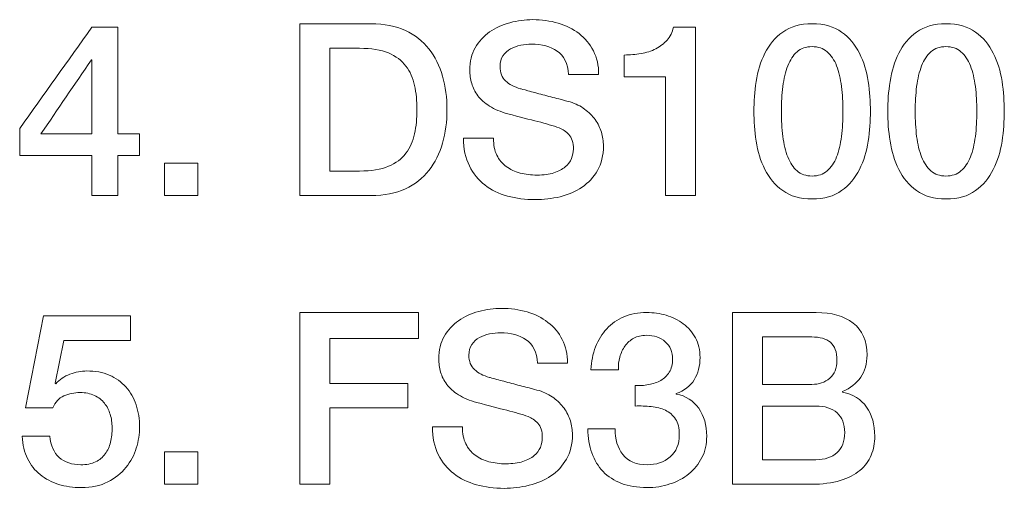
# Model space of a CAD drawing. Header units: millimetres. Extents: x 0 to 2122, y 0 to 1639.
# Tile 42 of 75: x 1656.74 to 1666.84, y 800.91 to 805.72. Entities that reach past the tile are written whole.
import ezdxf

# ---------------------------------------------------------------- set-up
doc = ezdxf.new("R2010")
doc.units = ezdxf.units.MM
doc.layers.add('2', color=7, linetype='Continuous', true_color=0xffffff)

msp = doc.modelspace()

# ---------------------------------------------------------------- linework, layer by layer
at = {"layer": '2', "color": 7, "linetype": 'Continuous', "lineweight": 13}
for points in [[(1661.563, 805.595), (1661.624, 805.638), (1661.693, 805.669), (1661.771, 805.69)], [(1656.743, 804.605), (1656.99, 804.951), (1657.237, 805.298), (1657.484, 805.644)], [(1657.484, 805.644), (1657.573, 805.644), (1657.662, 805.644), (1657.751, 805.644)], [(1657.751, 805.644), (1657.751, 805.279), (1657.751, 804.913), (1657.751, 804.548)], [(1659.617, 803.916), (1659.617, 803.916), (1659.617, 805.679), (1659.617, 805.679)], [(1661.416, 805.433), (1661.453, 805.498), (1661.502, 805.552), (1661.563, 805.595)], [(1663.384, 805.511), (1663.416, 805.547), (1663.438, 805.591), (1663.448, 805.644)], [(1663.448, 805.644), (1663.448, 805.644), (1663.677, 805.644), (1663.677, 805.644)], [(1663.677, 805.644), (1663.677, 805.644), (1663.677, 803.916), (1663.677, 803.916)], [(1664.387, 805.376), (1664.431, 805.464), (1664.491, 805.537), (1664.57, 805.593)], [(1664.57, 805.593), (1664.648, 805.65), (1664.749, 805.679), (1664.872, 805.679)], [(1665.76, 805.376), (1665.804, 805.464), (1665.864, 805.537), (1665.943, 805.593)], [(1665.943, 805.593), (1666.021, 805.65), (1666.122, 805.679), (1666.245, 805.679)], [(1666.245, 805.679), (1666.369, 805.679), (1666.47, 805.65), (1666.548, 805.593)], [(1666.548, 805.593), (1666.626, 805.537), (1666.687, 805.464), (1666.73, 805.376)], [(1663.268, 805.422), (1663.314, 805.445), (1663.352, 805.475), (1663.384, 805.511)], [(1659.926, 805.427), (1659.926, 805.427), (1659.926, 804.167), (1659.926, 804.167)], [(1660.705, 805.245), (1660.662, 805.302), (1660.601, 805.347), (1660.525, 805.379)], [(1660.941, 805.421), (1661.003, 805.341), (1661.05, 805.247), (1661.081, 805.14)], [(1661.778, 805.421), (1661.747, 805.403), (1661.721, 805.38), (1661.7, 805.35)], [(1661.882, 805.458), (1661.844, 805.451), (1661.809, 805.438), (1661.778, 805.421)], [(1662.373, 805.158), (1662.365, 805.271), (1662.326, 805.351), (1662.257, 805.399)], [(1662.628, 805.401), (1662.664, 805.331), (1662.682, 805.25), (1662.682, 805.158)], [(1664.298, 805.086), (1664.314, 805.192), (1664.343, 805.288), (1664.387, 805.376)], [(1665.671, 805.086), (1665.687, 805.192), (1665.716, 805.288), (1665.76, 805.376)], [(1657.479, 805.308), (1657.306, 805.055), (1657.133, 804.801), (1656.96, 804.548)], [(1657.484, 805.308), (1657.482, 805.308), (1657.481, 805.308), (1657.479, 805.308)], [(1657.484, 804.548), (1657.484, 804.801), (1657.484, 805.055), (1657.484, 805.308)], [(1662.944, 805.135), (1662.944, 805.136), (1662.944, 805.358), (1662.944, 805.358)], [(1660.794, 805.046), (1660.778, 805.122), (1660.749, 805.188), (1660.705, 805.245)], [(1661.727, 805.092), (1661.766, 805.057), (1661.817, 805.03), (1661.879, 805.012)], [(1662.682, 805.158), (1662.682, 805.158), (1662.373, 805.158), (1662.373, 805.158)], [(1663.368, 805.135), (1663.368, 805.135), (1662.944, 805.135), (1662.944, 805.135)], [(1663.368, 803.916), (1663.368, 803.916), (1663.368, 805.135), (1663.368, 805.135)], [(1661.879, 805.012), (1661.886, 805.01), (1661.912, 805.003), (1661.957, 804.991)], [(1661.957, 804.991), (1662.002, 804.979), (1662.053, 804.965), (1662.109, 804.95)], [(1662.109, 804.95), (1662.165, 804.935), (1662.22, 804.921), (1662.273, 804.907)], [(1662.273, 804.907), (1662.327, 804.893), (1662.365, 804.883), (1662.388, 804.876)], [(1662.388, 804.876), (1662.446, 804.858), (1662.496, 804.834), (1662.538, 804.802)], [(1661.751, 804.755), (1661.675, 804.775), (1661.612, 804.801), (1661.562, 804.833)], [(1662.538, 804.802), (1662.581, 804.771), (1662.617, 804.735), (1662.646, 804.695)], [(1662.058, 804.675), (1661.975, 804.696), (1661.873, 804.722), (1661.751, 804.755)], [(1662.277, 804.61), (1662.214, 804.632), (1662.142, 804.654), (1662.058, 804.675)], [(1656.743, 804.326), (1656.743, 804.419), (1656.743, 804.512), (1656.743, 804.605)], [(1662.377, 804.541), (1662.347, 804.574), (1662.313, 804.596), (1662.277, 804.61)], [(1656.96, 804.548), (1657.135, 804.548), (1657.309, 804.548), (1657.484, 804.548)], [(1657.751, 804.548), (1657.825, 804.548), (1657.899, 804.548), (1657.973, 804.548)], [(1657.973, 804.548), (1657.973, 804.474), (1657.973, 804.4), (1657.973, 804.326)], [(1660.705, 804.349), (1660.749, 804.406), (1660.778, 804.473), (1660.794, 804.549)], [(1661.356, 804.22), (1661.316, 804.3), (1661.296, 804.395), (1661.294, 804.503)], [(1661.294, 804.503), (1661.294, 804.503), (1661.603, 804.503), (1661.603, 804.503)], [(1661.603, 804.503), (1661.603, 804.436), (1661.614, 804.378), (1661.637, 804.33)], [(1664.387, 804.183), (1664.343, 804.272), (1664.314, 804.368), (1664.298, 804.474)], [(1664.571, 804.523), (1664.581, 804.442), (1664.598, 804.372), (1664.622, 804.312)], [(1665.123, 804.312), (1665.147, 804.372), (1665.163, 804.442), (1665.173, 804.523)], [(1665.76, 804.183), (1665.716, 804.272), (1665.687, 804.368), (1665.671, 804.474)], [(1665.944, 804.523), (1665.954, 804.442), (1665.971, 804.372), (1665.995, 804.312)], [(1666.496, 804.312), (1666.52, 804.372), (1666.536, 804.442), (1666.546, 804.523)], [(1661.081, 804.454), (1661.05, 804.347), (1661.003, 804.254), (1660.941, 804.173)], [(1657.484, 804.326), (1657.237, 804.326), (1656.99, 804.326), (1656.743, 804.326)], [(1657.484, 803.916), (1657.484, 804.052), (1657.484, 804.189), (1657.484, 804.326)], [(1657.973, 804.326), (1657.899, 804.326), (1657.825, 804.326), (1657.751, 804.326)], [(1657.751, 804.326), (1657.751, 804.189), (1657.751, 804.052), (1657.751, 803.916)], [(1660.525, 804.216), (1660.601, 804.248), (1660.662, 804.292), (1660.705, 804.349)], [(1661.637, 804.33), (1661.66, 804.282), (1661.692, 804.244), (1661.734, 804.213)], [(1665.995, 804.312), (1666.019, 804.252), (1666.051, 804.204), (1666.091, 804.169)], [(1658.57, 804.249), (1658.456, 804.249), (1658.342, 804.249), (1658.227, 804.249)], [(1658.227, 804.249), (1658.227, 804.138), (1658.227, 804.027), (1658.227, 803.916)], [(1658.57, 803.916), (1658.57, 804.027), (1658.57, 804.138), (1658.57, 804.249)], [(1661.514, 804.024), (1661.448, 804.075), (1661.395, 804.141), (1661.356, 804.22)], [(1661.734, 804.213), (1661.775, 804.183), (1661.822, 804.16), (1661.876, 804.146)], [(1662.671, 804.173), (1662.63, 804.104), (1662.577, 804.046), (1662.512, 804.002)], [(1664.57, 803.966), (1664.491, 804.023), (1664.431, 804.096), (1664.387, 804.183)], [(1665.943, 803.966), (1665.864, 804.023), (1665.804, 804.096), (1665.76, 804.183)], [(1666.091, 804.169), (1666.131, 804.133), (1666.183, 804.116), (1666.244, 804.116)], [(1666.73, 804.183), (1666.687, 804.096), (1666.626, 804.023), (1666.548, 803.966)], [(1662.512, 804.002), (1662.446, 803.958), (1662.371, 803.925), (1662.287, 803.904)], [(1657.751, 803.916), (1657.662, 803.916), (1657.573, 803.916), (1657.484, 803.916)], [(1658.227, 803.916), (1658.342, 803.916), (1658.456, 803.916), (1658.57, 803.916)], [(1663.677, 803.916), (1663.677, 803.916), (1663.368, 803.916), (1663.368, 803.916)], [(1656.802, 801.735), (1656.802, 801.735), (1656.987, 802.681), (1656.987, 802.681)], [(1656.987, 802.681), (1656.987, 802.681), (1657.881, 802.681), (1657.881, 802.681)], [(1657.881, 802.681), (1657.881, 802.681), (1657.881, 802.429), (1657.881, 802.429)], [(1659.617, 802.715), (1660.023, 802.715), (1660.429, 802.715), (1660.835, 802.715)], [(1659.617, 800.952), (1659.617, 801.54), (1659.617, 802.128), (1659.617, 802.715)], [(1660.835, 802.715), (1660.835, 802.627), (1660.835, 802.538), (1660.835, 802.449)], [(1661.245, 802.631), (1661.305, 802.674), (1661.375, 802.706), (1661.452, 802.726)], [(1661.947, 802.722), (1662.029, 802.698), (1662.1, 802.662), (1662.162, 802.614)], [(1664.055, 800.952), (1664.055, 800.952), (1664.055, 802.715), (1664.055, 802.715)], [(1661.098, 802.47), (1661.135, 802.535), (1661.184, 802.589), (1661.245, 802.631)], [(1662.162, 802.614), (1662.224, 802.567), (1662.273, 802.508), (1662.309, 802.437)], [(1660.835, 802.449), (1660.532, 802.449), (1660.229, 802.449), (1659.926, 802.449)], [(1659.926, 802.449), (1659.926, 802.295), (1659.926, 802.141), (1659.926, 801.987)], [(1661.46, 802.458), (1661.428, 802.44), (1661.402, 802.417), (1661.382, 802.387)], [(1661.563, 802.495), (1661.525, 802.487), (1661.491, 802.474), (1661.46, 802.458)], [(1663.043, 802.451), (1663.006, 802.431), (1662.976, 802.405), (1662.952, 802.371)], [(1664.364, 802.464), (1664.364, 802.464), (1664.364, 801.977), (1664.364, 801.977)], [(1657.197, 802.429), (1657.197, 802.429), (1657.108, 801.989), (1657.108, 801.989)], [(1657.881, 802.429), (1657.881, 802.429), (1657.197, 802.429), (1657.197, 802.429)], [(1662.055, 802.194), (1662.046, 802.308), (1662.008, 802.388), (1661.939, 802.435)], [(1662.309, 802.437), (1662.345, 802.368), (1662.363, 802.286), (1662.363, 802.194)], [(1662.603, 802.128), (1662.606, 802.212), (1662.622, 802.29), (1662.65, 802.361)], [(1662.952, 802.371), (1662.928, 802.337), (1662.911, 802.299), (1662.899, 802.258)], [(1662.899, 802.258), (1662.888, 802.216), (1662.883, 802.172), (1662.884, 802.128)], [(1662.363, 802.194), (1662.363, 802.194), (1662.055, 802.194), (1662.055, 802.194)], [(1657.113, 801.984), (1657.151, 802.027), (1657.199, 802.06), (1657.258, 802.082)], [(1661.409, 802.129), (1661.448, 802.093), (1661.498, 802.067), (1661.561, 802.049)], [(1661.561, 802.049), (1661.568, 802.047), (1661.593, 802.04), (1661.638, 802.028)], [(1662.884, 802.128), (1662.884, 802.128), (1662.603, 802.128), (1662.603, 802.128)], [(1665.37, 802.05), (1665.326, 801.987), (1665.264, 801.938), (1665.184, 801.903)], [(1657.108, 801.989), (1657.108, 801.989), (1657.113, 801.984), (1657.113, 801.984)], [(1659.926, 801.987), (1660.192, 801.987), (1660.458, 801.987), (1660.724, 801.987)], [(1660.724, 801.987), (1660.724, 801.903), (1660.724, 801.819), (1660.724, 801.735)], [(1661.955, 801.944), (1662.008, 801.93), (1662.046, 801.92), (1662.07, 801.913)], [(1663.057, 801.965), (1663.103, 801.963), (1663.149, 801.966), (1663.195, 801.975)], [(1663.057, 801.755), (1663.057, 801.755), (1663.057, 801.965), (1663.057, 801.965)], [(1663.195, 801.975), (1663.241, 801.983), (1663.283, 801.997), (1663.319, 802.018)], [(1663.662, 802.025), (1663.623, 801.96), (1663.561, 801.913), (1663.477, 801.883)], [(1657.196, 801.86), (1657.144, 801.837), (1657.107, 801.796), (1657.084, 801.735)], [(1661.432, 801.792), (1661.357, 801.812), (1661.294, 801.837), (1661.244, 801.87)], [(1663.477, 801.883), (1663.477, 801.883), (1663.477, 801.878), (1663.477, 801.878)], [(1663.477, 801.878), (1663.576, 801.859), (1663.653, 801.81), (1663.708, 801.732)], [(1665.184, 801.903), (1665.184, 801.903), (1665.184, 801.898), (1665.184, 801.898)], [(1665.184, 801.898), (1665.292, 801.875), (1665.374, 801.824), (1665.43, 801.744)], [(1657.671, 801.67), (1657.658, 801.713), (1657.638, 801.752), (1657.612, 801.784)], [(1661.74, 801.711), (1661.656, 801.732), (1661.554, 801.759), (1661.432, 801.792)], [(1664.364, 801.755), (1664.364, 801.755), (1664.364, 801.204), (1664.364, 801.204)], [(1657.084, 801.735), (1657.084, 801.735), (1656.802, 801.735), (1656.802, 801.735)], [(1660.724, 801.735), (1660.458, 801.735), (1660.192, 801.735), (1659.926, 801.735)], [(1659.926, 801.735), (1659.926, 801.474), (1659.926, 801.213), (1659.926, 800.952)], [(1661.958, 801.646), (1661.896, 801.669), (1661.823, 801.691), (1661.74, 801.711)], [(1662.058, 801.578), (1662.028, 801.611), (1661.994, 801.633), (1661.958, 801.646)], [(1663.47, 801.621), (1663.443, 801.661), (1663.409, 801.691), (1663.366, 801.711)], [(1661.037, 801.257), (1660.998, 801.337), (1660.977, 801.431), (1660.976, 801.54)], [(1660.976, 801.54), (1660.976, 801.54), (1661.284, 801.54), (1661.284, 801.54)], [(1661.284, 801.54), (1661.284, 801.473), (1661.296, 801.415), (1661.319, 801.367)], [(1656.823, 801.215), (1656.791, 801.28), (1656.773, 801.357), (1656.77, 801.444)], [(1656.77, 801.444), (1656.77, 801.444), (1657.052, 801.444), (1657.052, 801.444)], [(1662.612, 801.273), (1662.586, 801.347), (1662.572, 801.43), (1662.571, 801.52)], [(1662.571, 801.52), (1662.571, 801.52), (1662.852, 801.52), (1662.852, 801.52)], [(1662.852, 801.52), (1662.849, 801.415), (1662.875, 801.327), (1662.93, 801.257)], [(1657.621, 801.263), (1657.646, 801.298), (1657.664, 801.338), (1657.675, 801.384)], [(1661.319, 801.367), (1661.342, 801.32), (1661.374, 801.28), (1661.415, 801.25)], [(1657.939, 801.324), (1657.917, 801.251), (1657.882, 801.184), (1657.833, 801.124)], [(1658.57, 801.286), (1658.456, 801.286), (1658.342, 801.286), (1658.227, 801.286)], [(1658.227, 801.286), (1658.227, 801.175), (1658.227, 801.063), (1658.227, 800.952)], [(1658.57, 800.952), (1658.57, 801.063), (1658.57, 801.175), (1658.57, 801.286)], [(1661.195, 801.061), (1661.129, 801.112), (1661.077, 801.177), (1661.037, 801.257)], [(1661.415, 801.25), (1661.456, 801.219), (1661.504, 801.197), (1661.557, 801.183)], [(1662.727, 801.083), (1662.677, 801.136), (1662.639, 801.199), (1662.612, 801.273)], [(1657.833, 801.124), (1657.784, 801.064), (1657.723, 801.014), (1657.647, 800.976)], [(1662.915, 800.961), (1662.84, 800.99), (1662.778, 801.031), (1662.727, 801.083)], [(1658.227, 800.952), (1658.342, 800.952), (1658.456, 800.952), (1658.57, 800.952)], [(1659.926, 800.952), (1659.823, 800.952), (1659.72, 800.952), (1659.617, 800.952)]]:
    msp.add_open_spline(points, degree=3, dxfattribs=at)
for points, knots in [([(1661.771, 805.69), (1661.848, 805.711), (1661.926, 805.721), (1662.005, 805.721), (1662.097, 805.721), (1662.184, 805.709), (1662.266, 805.685)], [0.38, 0.38, 0.38, 0.38, 0.4, 0.4, 0.4, 0.42, 0.42, 0.42, 0.42]), ([(1662.266, 805.685), (1662.347, 805.661), (1662.419, 805.625), (1662.542, 805.53), (1662.591, 805.471), (1662.628, 805.401)], [0.42, 0.42, 0.42, 0.42, 0.44, 0.44, 0.46, 0.46, 0.46, 0.46]), ([(1659.617, 805.679), (1659.617, 805.679), (1660.348, 805.679), (1660.348, 805.679), (1660.483, 805.679), (1660.6, 805.656), (1660.798, 805.563), (1660.878, 805.501), (1660.941, 805.421)], [0, 0, 0, 0, 0.0909091, 0.0909091, 0.0909091, 0.1818182, 0.1818182, 0.2727273, 0.2727273, 0.2727273, 0.2727273]), ([(1664.872, 805.679), (1664.996, 805.679), (1665.096, 805.65), (1665.253, 805.537), (1665.314, 805.464), (1665.357, 805.376)], [0, 0, 0, 0, 0.0625, 0.0625, 0.125, 0.125, 0.125, 0.125]), ([(1660.525, 805.379), (1660.449, 805.411), (1660.35, 805.427), (1660.23, 805.427), (1660.23, 805.427), (1659.926, 805.427), (1659.926, 805.427)], [0.7272727, 0.7272727, 0.7272727, 0.7272727, 0.8181818, 0.8181818, 0.8181818, 0.9090909, 0.9090909, 0.9090909, 0.9090909]), ([(1661.562, 804.833), (1661.512, 804.865), (1661.472, 804.901), (1661.413, 804.98), (1661.392, 805.022), (1661.367, 805.111), (1661.361, 805.156), (1661.361, 805.202), (1661.361, 805.291), (1661.379, 805.368), (1661.416, 805.433)], [0.26, 0.26, 0.26, 0.26, 0.28, 0.28, 0.3, 0.3, 0.32, 0.32, 0.32, 0.34, 0.34, 0.34, 0.34]), ([(1662.257, 805.399), (1662.188, 805.445), (1662.1, 805.469), (1661.993, 805.469), (1661.957, 805.469), (1661.92, 805.465), (1661.882, 805.458)], [0.52, 0.52, 0.52, 0.52, 0.54, 0.54, 0.54, 0.56, 0.56, 0.56, 0.56]), ([(1662.944, 805.358), (1663.003, 805.358), (1663.061, 805.363), (1663.172, 805.382), (1663.223, 805.399), (1663.268, 805.422)], [0, 0, 0, 0, 0.1, 0.1, 0.2, 0.2, 0.2, 0.2]), ([(1665.173, 805.035), (1665.163, 805.115), (1665.147, 805.186), (1665.099, 805.308), (1665.066, 805.356), (1664.984, 805.427), (1664.933, 805.444), (1664.81, 805.444), (1664.758, 805.427), (1664.677, 805.356), (1664.646, 805.308), (1664.598, 805.186), (1664.581, 805.115), (1664.571, 805.035)], [0.3125, 0.3125, 0.3125, 0.3125, 0.375, 0.375, 0.4375, 0.4375, 0.5, 0.5, 0.5625, 0.5625, 0.625, 0.625, 0.6875, 0.6875, 0.6875, 0.6875]), ([(1665.357, 805.376), (1665.401, 805.288), (1665.431, 805.192), (1665.462, 804.981), (1665.47, 804.879), (1665.47, 804.681), (1665.462, 804.579), (1665.431, 804.368), (1665.401, 804.272), (1665.357, 804.183)], [0.125, 0.125, 0.125, 0.125, 0.1875, 0.1875, 0.25, 0.25, 0.3125, 0.3125, 0.375, 0.375, 0.375, 0.375]), ([(1666.091, 805.391), (1666.051, 805.356), (1666.019, 805.308), (1665.971, 805.186), (1665.954, 805.115), (1665.944, 805.035)], [0.5625, 0.5625, 0.5625, 0.5625, 0.625, 0.625, 0.6875, 0.6875, 0.6875, 0.6875]), ([(1666.546, 805.035), (1666.536, 805.115), (1666.52, 805.186), (1666.472, 805.308), (1666.439, 805.356), (1666.357, 805.427), (1666.306, 805.444), (1666.183, 805.444), (1666.131, 805.427), (1666.091, 805.391)], [0.3125, 0.3125, 0.3125, 0.3125, 0.375, 0.375, 0.4375, 0.4375, 0.5, 0.5, 0.5625, 0.5625, 0.5625, 0.5625]), ([(1666.73, 805.376), (1666.774, 805.288), (1666.804, 805.192), (1666.835, 804.981), (1666.843, 804.879), (1666.843, 804.681), (1666.835, 804.579), (1666.804, 804.368), (1666.774, 804.272), (1666.73, 804.183)], [0.125, 0.125, 0.125, 0.125, 0.1875, 0.1875, 0.25, 0.25, 0.3125, 0.3125, 0.375, 0.375, 0.375, 0.375]), ([(1661.7, 805.35), (1661.68, 805.321), (1661.67, 805.284), (1661.67, 805.239), (1661.67, 805.177), (1661.689, 805.128), (1661.727, 805.092)], [0.6, 0.6, 0.6, 0.6, 0.62, 0.62, 0.62, 0.64, 0.64, 0.64, 0.64]), ([(1661.081, 805.14), (1661.111, 805.033), (1661.126, 804.919), (1661.126, 804.675), (1661.111, 804.561), (1661.081, 804.454)], [0.3636364, 0.3636364, 0.3636364, 0.3636364, 0.4545455, 0.4545455, 0.5454545, 0.5454545, 0.5454545, 0.5454545]), ([(1664.298, 804.474), (1664.282, 804.579), (1664.274, 804.681), (1664.274, 804.879), (1664.282, 804.981), (1664.298, 805.086)], [0.6875, 0.6875, 0.6875, 0.6875, 0.75, 0.75, 0.8125, 0.8125, 0.8125, 0.8125]), ([(1665.671, 804.474), (1665.655, 804.579), (1665.647, 804.681), (1665.647, 804.879), (1665.655, 804.981), (1665.671, 805.086)], [0.6875, 0.6875, 0.6875, 0.6875, 0.75, 0.75, 0.8125, 0.8125, 0.8125, 0.8125]), ([(1660.794, 804.549), (1660.81, 804.626), (1660.818, 804.708), (1660.818, 804.886), (1660.81, 804.969), (1660.794, 805.046)], [0.3636364, 0.3636364, 0.3636364, 0.3636364, 0.4545455, 0.4545455, 0.5454545, 0.5454545, 0.5454545, 0.5454545]), ([(1664.571, 805.035), (1664.561, 804.956), (1664.556, 804.87), (1664.556, 804.689), (1664.561, 804.604), (1664.571, 804.523)], [0.6875, 0.6875, 0.6875, 0.6875, 0.75, 0.75, 0.8125, 0.8125, 0.8125, 0.8125]), ([(1665.173, 804.523), (1665.184, 804.604), (1665.188, 804.689), (1665.188, 804.87), (1665.184, 804.956), (1665.173, 805.035)], [0.1875, 0.1875, 0.1875, 0.1875, 0.25, 0.25, 0.3125, 0.3125, 0.3125, 0.3125]), ([(1665.944, 805.035), (1665.934, 804.956), (1665.929, 804.87), (1665.929, 804.689), (1665.934, 804.604), (1665.944, 804.523)], [0.6875, 0.6875, 0.6875, 0.6875, 0.75, 0.75, 0.8125, 0.8125, 0.8125, 0.8125]), ([(1666.546, 804.523), (1666.557, 804.604), (1666.561, 804.689), (1666.561, 804.87), (1666.557, 804.956), (1666.546, 805.035)], [0.1875, 0.1875, 0.1875, 0.1875, 0.25, 0.25, 0.3125, 0.3125, 0.3125, 0.3125]), ([(1662.646, 804.695), (1662.675, 804.654), (1662.696, 804.611), (1662.724, 804.519), (1662.731, 804.473), (1662.731, 804.427), (1662.731, 804.328), (1662.711, 804.244), (1662.671, 804.173)], [0.78, 0.78, 0.78, 0.78, 0.8, 0.8, 0.82, 0.82, 0.82, 0.84, 0.84, 0.84, 0.84]), ([(1662.403, 804.295), (1662.416, 804.327), (1662.423, 804.359), (1662.423, 804.392), (1662.423, 804.46), (1662.407, 804.51), (1662.377, 804.541)], [0.14, 0.14, 0.14, 0.14, 0.16, 0.16, 0.16, 0.18, 0.18, 0.18, 0.18]), ([(1662.222, 804.149), (1662.27, 804.165), (1662.309, 804.185), (1662.368, 804.234), (1662.39, 804.262), (1662.403, 804.295)], [0.1, 0.1, 0.1, 0.1, 0.12, 0.12, 0.14, 0.14, 0.14, 0.14]), ([(1664.622, 804.312), (1664.646, 804.252), (1664.677, 804.204), (1664.758, 804.133), (1664.81, 804.116), (1664.871, 804.116)], [0.875, 0.875, 0.875, 0.875, 0.9375, 0.9375, 1, 1, 1, 1]), ([(1664.871, 804.116), (1664.933, 804.116), (1664.984, 804.133), (1665.066, 804.204), (1665.099, 804.252), (1665.123, 804.312)], [0, 0, 0, 0, 0.0625, 0.0625, 0.125, 0.125, 0.125, 0.125]), ([(1666.244, 804.116), (1666.306, 804.116), (1666.357, 804.133), (1666.439, 804.204), (1666.472, 804.252), (1666.496, 804.312)], [0, 0, 0, 0, 0.0625, 0.0625, 0.125, 0.125, 0.125, 0.125]), ([(1660.941, 804.173), (1660.878, 804.094), (1660.798, 804.031), (1660.6, 803.939), (1660.483, 803.916), (1660.348, 803.916), (1660.348, 803.916), (1659.617, 803.916), (1659.617, 803.916)], [0.6363636, 0.6363636, 0.6363636, 0.6363636, 0.7272727, 0.7272727, 0.8181818, 0.8181818, 0.8181818, 0.9090909, 0.9090909, 0.9090909, 0.9090909]), ([(1659.926, 804.167), (1659.926, 804.167), (1660.23, 804.167), (1660.23, 804.167), (1660.35, 804.167), (1660.449, 804.183), (1660.525, 804.216)], [0, 0, 0, 0, 0.0909091, 0.0909091, 0.0909091, 0.1818182, 0.1818182, 0.1818182, 0.1818182]), ([(1665.357, 804.183), (1665.314, 804.096), (1665.253, 804.023), (1665.096, 803.909), (1664.996, 803.881), (1664.749, 803.881), (1664.648, 803.909), (1664.57, 803.966)], [0.375, 0.375, 0.375, 0.375, 0.4375, 0.4375, 0.5, 0.5, 0.5625, 0.5625, 0.5625, 0.5625]), ([(1661.876, 804.146), (1661.929, 804.133), (1661.987, 804.126), (1662.05, 804.126), (1662.117, 804.126), (1662.175, 804.133), (1662.222, 804.149)], [0.06, 0.06, 0.06, 0.06, 0.08, 0.08, 0.08, 0.1, 0.1, 0.1, 0.1]), ([(1662.287, 803.904), (1662.203, 803.884), (1662.117, 803.874), (1662.03, 803.874), (1661.93, 803.874), (1661.835, 803.886), (1661.657, 803.935), (1661.58, 803.973), (1661.514, 804.024)], [0.88, 0.88, 0.88, 0.88, 0.9, 0.9, 0.9, 0.92, 0.92, 0.94, 0.94, 0.94, 0.94]), ([(1666.548, 803.966), (1666.47, 803.909), (1666.369, 803.881), (1666.122, 803.881), (1666.021, 803.909), (1665.943, 803.966)], [0.4375, 0.4375, 0.4375, 0.4375, 0.5, 0.5, 0.5625, 0.5625, 0.5625, 0.5625]), ([(1661.452, 802.726), (1661.529, 802.747), (1661.608, 802.757), (1661.687, 802.757), (1661.779, 802.757), (1661.866, 802.745), (1661.947, 802.722)], [0.38, 0.38, 0.38, 0.38, 0.4, 0.4, 0.4, 0.42, 0.42, 0.42, 0.42]), ([(1662.65, 802.361), (1662.678, 802.433), (1662.716, 802.495), (1662.813, 802.6), (1662.872, 802.641), (1662.941, 802.671)], [0.28571429, 0.28571429, 0.28571429, 0.28571429, 0.30952381, 0.30952381, 0.33333333, 0.33333333, 0.33333333, 0.33333333]), ([(1662.941, 802.671), (1663.01, 802.701), (1663.088, 802.715), (1663.176, 802.715), (1663.243, 802.715), (1663.31, 802.706), (1663.439, 802.666), (1663.498, 802.637), (1663.602, 802.562), (1663.643, 802.513), (1663.675, 802.455)], [0.33333333, 0.33333333, 0.33333333, 0.33333333, 0.35714286, 0.35714286, 0.35714286, 0.38095238, 0.38095238, 0.4047619, 0.4047619, 0.42857143, 0.42857143, 0.42857143, 0.42857143]), ([(1664.055, 802.715), (1664.055, 802.715), (1664.912, 802.715), (1664.912, 802.715), (1665.07, 802.715), (1665.197, 802.679), (1665.292, 802.607)], [0, 0, 0, 0, 0.0714286, 0.0714286, 0.0714286, 0.1428571, 0.1428571, 0.1428571, 0.1428571]), ([(1665.292, 802.607), (1665.387, 802.534), (1665.435, 802.425), (1665.435, 802.278), (1665.435, 802.189), (1665.414, 802.113), (1665.37, 802.05)], [0.1428571, 0.1428571, 0.1428571, 0.1428571, 0.2142857, 0.2142857, 0.2142857, 0.2857143, 0.2857143, 0.2857143, 0.2857143]), ([(1661.061, 802.103), (1661.048, 802.147), (1661.042, 802.193), (1661.042, 802.239), (1661.042, 802.328), (1661.061, 802.405), (1661.098, 802.47)], [0.3, 0.3, 0.3, 0.3, 0.32, 0.32, 0.32, 0.34, 0.34, 0.34, 0.34]), ([(1661.939, 802.435), (1661.87, 802.482), (1661.781, 802.506), (1661.674, 802.506), (1661.638, 802.506), (1661.601, 802.502), (1661.563, 802.495)], [0.52, 0.52, 0.52, 0.52, 0.54, 0.54, 0.54, 0.56, 0.56, 0.56, 0.56]), ([(1663.319, 802.018), (1663.355, 802.038), (1663.384, 802.067), (1663.429, 802.139), (1663.44, 802.184), (1663.44, 802.236), (1663.44, 802.31), (1663.415, 802.37), (1663.315, 802.459), (1663.25, 802.481), (1663.171, 802.481), (1663.121, 802.481), (1663.079, 802.471), (1663.043, 802.451)], [0.047619, 0.047619, 0.047619, 0.047619, 0.0714286, 0.0714286, 0.0952381, 0.0952381, 0.0952381, 0.1190476, 0.1190476, 0.1428571, 0.1428571, 0.1428571, 0.1666667, 0.1666667, 0.1666667, 0.1666667]), ([(1663.675, 802.455), (1663.706, 802.397), (1663.722, 802.33), (1663.722, 802.254), (1663.722, 802.166), (1663.702, 802.09), (1663.662, 802.025)], [0.42857143, 0.42857143, 0.42857143, 0.42857143, 0.45238095, 0.45238095, 0.45238095, 0.47619048, 0.47619048, 0.47619048, 0.47619048]), ([(1665.06, 802.409), (1665.015, 802.445), (1664.951, 802.464), (1664.867, 802.464), (1664.867, 802.464), (1664.364, 802.464), (1664.364, 802.464)], [0.5714286, 0.5714286, 0.5714286, 0.5714286, 0.7142857, 0.7142857, 0.7142857, 0.8571429, 0.8571429, 0.8571429, 0.8571429]), ([(1661.382, 802.387), (1661.361, 802.357), (1661.351, 802.32), (1661.351, 802.276), (1661.351, 802.213), (1661.37, 802.164), (1661.409, 802.129)], [0.6, 0.6, 0.6, 0.6, 0.62, 0.62, 0.62, 0.64, 0.64, 0.64, 0.64]), ([(1665.052, 802.04), (1665.102, 802.082), (1665.126, 802.143), (1665.126, 802.222), (1665.126, 802.31), (1665.104, 802.373), (1665.06, 802.409)], [0.2857143, 0.2857143, 0.2857143, 0.2857143, 0.4285714, 0.4285714, 0.4285714, 0.5714286, 0.5714286, 0.5714286, 0.5714286]), ([(1657.258, 802.082), (1657.316, 802.104), (1657.374, 802.115), (1657.432, 802.115), (1657.518, 802.115), (1657.594, 802.101), (1657.662, 802.072)], [0.17647059, 0.17647059, 0.17647059, 0.17647059, 0.20588235, 0.20588235, 0.20588235, 0.23529412, 0.23529412, 0.23529412, 0.23529412]), ([(1657.662, 802.072), (1657.729, 802.043), (1657.786, 802.003), (1657.878, 801.899), (1657.913, 801.838), (1657.937, 801.767)], [0.23529412, 0.23529412, 0.23529412, 0.23529412, 0.26470588, 0.26470588, 0.29411765, 0.29411765, 0.29411765, 0.29411765]), ([(1661.244, 801.87), (1661.193, 801.902), (1661.153, 801.938), (1661.094, 802.017), (1661.073, 802.059), (1661.061, 802.103)], [0.26, 0.26, 0.26, 0.26, 0.28, 0.28, 0.3, 0.3, 0.3, 0.3]), ([(1661.638, 802.028), (1661.684, 802.016), (1661.734, 802.002), (1661.847, 801.972), (1661.901, 801.958), (1661.955, 801.944)], [0.68, 0.68, 0.68, 0.68, 0.7, 0.7, 0.72, 0.72, 0.72, 0.72]), ([(1664.364, 801.977), (1664.364, 801.977), (1664.867, 801.977), (1664.867, 801.977), (1664.942, 801.977), (1665.003, 801.998), (1665.052, 802.04)], [0, 0, 0, 0, 0.1428571, 0.1428571, 0.1428571, 0.2857143, 0.2857143, 0.2857143, 0.2857143]), ([(1657.612, 801.784), (1657.586, 801.817), (1657.552, 801.844), (1657.468, 801.883), (1657.419, 801.893), (1657.363, 801.893), (1657.304, 801.893), (1657.248, 801.882), (1657.196, 801.86)], [0.82352941, 0.82352941, 0.82352941, 0.82352941, 0.85294118, 0.85294118, 0.88235294, 0.88235294, 0.88235294, 0.91176471, 0.91176471, 0.91176471, 0.91176471]), ([(1662.07, 801.913), (1662.127, 801.895), (1662.178, 801.87), (1662.263, 801.807), (1662.299, 801.772), (1662.327, 801.732)], [0.74, 0.74, 0.74, 0.74, 0.76, 0.76, 0.78, 0.78, 0.78, 0.78]), ([(1657.937, 801.767), (1657.961, 801.696), (1657.973, 801.62), (1657.973, 801.538), (1657.973, 801.468), (1657.961, 801.397), (1657.939, 801.324)], [0.29411765, 0.29411765, 0.29411765, 0.29411765, 0.32352941, 0.32352941, 0.32352941, 0.35294118, 0.35294118, 0.35294118, 0.35294118]), ([(1663.366, 801.711), (1663.323, 801.732), (1663.275, 801.745), (1663.168, 801.755), (1663.113, 801.757), (1663.057, 801.755)], [0.92857143, 0.92857143, 0.92857143, 0.92857143, 0.95238095, 0.95238095, 0.97619048, 0.97619048, 0.97619048, 0.97619048]), ([(1665.128, 801.685), (1665.076, 801.732), (1665.003, 801.755), (1664.909, 801.755), (1664.909, 801.755), (1664.364, 801.755), (1664.364, 801.755)], [0.5714286, 0.5714286, 0.5714286, 0.5714286, 0.7142857, 0.7142857, 0.7142857, 0.8571429, 0.8571429, 0.8571429, 0.8571429]), ([(1665.43, 801.744), (1665.486, 801.664), (1665.514, 801.564), (1665.514, 801.444), (1665.514, 801.375), (1665.502, 801.31), (1665.477, 801.25)], [0.5, 0.5, 0.5, 0.5, 0.5714286, 0.5714286, 0.5714286, 0.6428571, 0.6428571, 0.6428571, 0.6428571]), ([(1657.675, 801.384), (1657.686, 801.431), (1657.691, 801.48), (1657.691, 801.533), (1657.691, 801.58), (1657.685, 801.626), (1657.671, 801.67)], [0.73529412, 0.73529412, 0.73529412, 0.73529412, 0.76470588, 0.76470588, 0.76470588, 0.79411765, 0.79411765, 0.79411765, 0.79411765]), ([(1662.327, 801.732), (1662.356, 801.691), (1662.378, 801.648), (1662.406, 801.556), (1662.413, 801.51), (1662.413, 801.463), (1662.413, 801.365), (1662.392, 801.28), (1662.352, 801.21)], [0.78, 0.78, 0.78, 0.78, 0.8, 0.8, 0.82, 0.82, 0.82, 0.84, 0.84, 0.84, 0.84]), ([(1663.708, 801.732), (1663.763, 801.653), (1663.79, 801.558), (1663.79, 801.446), (1663.79, 801.364), (1663.774, 801.29), (1663.741, 801.225)], [0.54761905, 0.54761905, 0.54761905, 0.54761905, 0.57142857, 0.57142857, 0.57142857, 0.5952381, 0.5952381, 0.5952381, 0.5952381]), ([(1665.128, 801.277), (1665.18, 801.326), (1665.206, 801.394), (1665.206, 801.57), (1665.18, 801.637), (1665.128, 801.685)], [0.2857143, 0.2857143, 0.2857143, 0.2857143, 0.4285714, 0.4285714, 0.5714286, 0.5714286, 0.5714286, 0.5714286]), ([(1662.084, 801.331), (1662.097, 801.364), (1662.104, 801.396), (1662.104, 801.429), (1662.104, 801.497), (1662.089, 801.546), (1662.058, 801.578)], [0.14, 0.14, 0.14, 0.14, 0.16, 0.16, 0.16, 0.18, 0.18, 0.18, 0.18]), ([(1663.414, 801.232), (1663.478, 801.286), (1663.509, 801.362), (1663.509, 801.461), (1663.509, 801.528), (1663.496, 801.582), (1663.47, 801.621)], [0.85714286, 0.85714286, 0.85714286, 0.85714286, 0.88095238, 0.88095238, 0.88095238, 0.9047619, 0.9047619, 0.9047619, 0.9047619]), ([(1657.052, 801.444), (1657.06, 801.35), (1657.092, 801.278), (1657.204, 801.177), (1657.278, 801.152), (1657.37, 801.152), (1657.429, 801.152), (1657.48, 801.162), (1657.562, 801.202), (1657.595, 801.229), (1657.621, 801.263)], [0.5882353, 0.5882353, 0.5882353, 0.5882353, 0.6176471, 0.6176471, 0.6470588, 0.6470588, 0.6470588, 0.6764706, 0.6764706, 0.7058824, 0.7058824, 0.7058824, 0.7058824]), ([(1661.904, 801.186), (1661.952, 801.201), (1661.991, 801.221), (1662.05, 801.271), (1662.071, 801.299), (1662.084, 801.331)], [0.1, 0.1, 0.1, 0.1, 0.12, 0.12, 0.14, 0.14, 0.14, 0.14]), ([(1662.93, 801.257), (1662.985, 801.187), (1663.068, 801.152), (1663.178, 801.152), (1663.272, 801.152), (1663.351, 801.179), (1663.414, 801.232)], [0.80952381, 0.80952381, 0.80952381, 0.80952381, 0.83333333, 0.83333333, 0.83333333, 0.85714286, 0.85714286, 0.85714286, 0.85714286]), ([(1664.364, 801.204), (1664.364, 801.204), (1664.909, 801.204), (1664.909, 801.204), (1665.003, 801.204), (1665.076, 801.228), (1665.128, 801.277)], [0, 0, 0, 0, 0.1428571, 0.1428571, 0.1428571, 0.2857143, 0.2857143, 0.2857143, 0.2857143]), ([(1665.477, 801.25), (1665.453, 801.19), (1665.414, 801.138), (1665.308, 801.051), (1665.241, 801.016), (1665.159, 800.99)], [0.6428571, 0.6428571, 0.6428571, 0.6428571, 0.7142857, 0.7142857, 0.7857143, 0.7857143, 0.7857143, 0.7857143]), ([(1657.142, 800.951), (1657.07, 800.973), (1657.007, 801.007), (1656.899, 801.095), (1656.855, 801.15), (1656.823, 801.215)], [0.47058824, 0.47058824, 0.47058824, 0.47058824, 0.5, 0.5, 0.52941176, 0.52941176, 0.52941176, 0.52941176]), ([(1661.557, 801.183), (1661.611, 801.169), (1661.669, 801.162), (1661.731, 801.162), (1661.799, 801.162), (1661.856, 801.17), (1661.904, 801.186)], [0.06, 0.06, 0.06, 0.06, 0.08, 0.08, 0.08, 0.1, 0.1, 0.1, 0.1]), ([(1662.352, 801.21), (1662.312, 801.14), (1662.259, 801.083), (1662.127, 800.994), (1662.052, 800.962), (1661.968, 800.941)], [0.84, 0.84, 0.84, 0.84, 0.86, 0.86, 0.88, 0.88, 0.88, 0.88]), ([(1663.741, 801.225), (1663.708, 801.16), (1663.664, 801.105), (1663.552, 801.014), (1663.487, 800.979), (1663.413, 800.955)], [0.5952381, 0.5952381, 0.5952381, 0.5952381, 0.61904762, 0.61904762, 0.64285714, 0.64285714, 0.64285714, 0.64285714]), ([(1661.968, 800.941), (1661.884, 800.921), (1661.799, 800.91), (1661.712, 800.91), (1661.611, 800.91), (1661.516, 800.923), (1661.339, 800.972), (1661.261, 801.01), (1661.195, 801.061)], [0.88, 0.88, 0.88, 0.88, 0.9, 0.9, 0.9, 0.92, 0.92, 0.94, 0.94, 0.94, 0.94]), ([(1657.647, 800.976), (1657.571, 800.937), (1657.481, 800.918), (1657.375, 800.918), (1657.291, 800.918), (1657.213, 800.929), (1657.142, 800.951)], [0.41176471, 0.41176471, 0.41176471, 0.41176471, 0.44117647, 0.44117647, 0.44117647, 0.47058824, 0.47058824, 0.47058824, 0.47058824]), ([(1663.413, 800.955), (1663.339, 800.93), (1663.261, 800.918), (1663.178, 800.918), (1663.078, 800.918), (1662.99, 800.932), (1662.915, 800.961)], [0.64285714, 0.64285714, 0.64285714, 0.64285714, 0.66666667, 0.66666667, 0.66666667, 0.69047619, 0.69047619, 0.69047619, 0.69047619]), ([(1665.159, 800.99), (1665.076, 800.965), (1664.978, 800.952), (1664.865, 800.952), (1664.865, 800.952), (1664.055, 800.952), (1664.055, 800.952)], [0.7857143, 0.7857143, 0.7857143, 0.7857143, 0.8571429, 0.8571429, 0.8571429, 0.9285714, 0.9285714, 0.9285714, 0.9285714])]:
    msp.add_open_spline(points, degree=3, knots=knots, dxfattribs=at)

doc.saveas('drawing.dxf')
